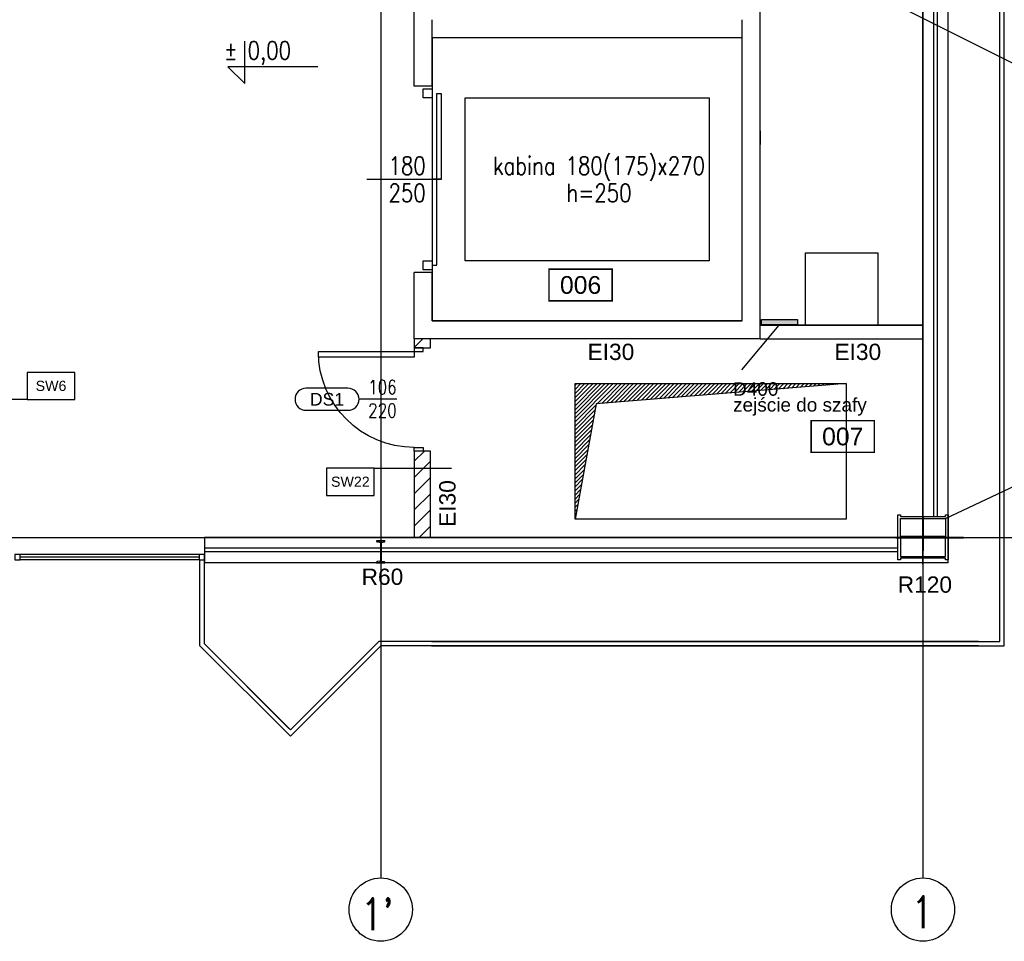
# Model space of a CAD drawing. Header units: centimetres. Extents: x -228435 to 111511, y -89367 to 428125.
# Tile 131 of 219: x 3465 to 14360, y 533 to 10725. Entities that reach past the tile are written whole.
import ezdxf
from ezdxf.enums import TextEntityAlignment as Align

# ---------------------------------------------------------------- set-up
doc = ezdxf.new("R2010")
doc.units = ezdxf.units.CM
doc.header["$LTSCALE"] = 50
doc.linetypes.add('DASHDOT2', pattern=[12.7, 6.35, -3.175, 0, -3.175])
doc.layers.get('0').update_dxf_attribs({"color": 8})
for name, color, linetype, lineweight in [('_SP KORYTA', 8, 'Continuous', 25), ('ARCH_WIDOK', 8, 'Continuous', 13), ('SYSTEMY AV', 8, 'Continuous', 13)]:
    doc.layers.add(name, color=color, linetype=linetype, lineweight=lineweight)
for name, color, linetype in [('ARCH_DZIAŁOWA_IST', 8, 'Continuous'), ('ARCH_GK', 8, 'Continuous'), ('ARCH_INFO_AREA_ETYKIETY_200', 8, 'Continuous'), ('ARCH_INFO_ETYK_DRZWI', 8, 'Continuous'), ('ARCH_INFO_ETYK_DRZWI_IST', 8, 'Continuous'), ('ARCH_INFO_KOTY_WYSOKOŚCIOWE_IST', 8, 'Continuous'), ('ARCH_INFO_ODPORNOŚĆ OGNIOWA', 8, 'Continuous'), ('ARCH_INFO_OPISY', 8, 'Continuous'), ('ARCH_INFO_OPISY_IST', 8, 'Continuous'), ('ARCH_INFO_OPISY_PRZEGRODY', 8, 'Continuous'), ('ARCH_INFO_OSIE_IST', 8, 'DASHDOT2'), ('ARCH_INFO_OSIE_OPISY_IST', 8, 'Continuous'), ('ARCH_MUROWANE', 8, 'Continuous'), ('ARCH_MUROWANE_IST', 8, 'Continuous'), ('ARCH_PRZEKROJOWE_IST', 8, 'Continuous'), ('ARCH_STAL_IST', 8, 'Continuous'), ('ARCH_STROP', 8, 'Continuous'), ('ARCH_WIDOK_IST', 8, 'Continuous'), ('ARCH_WYPOSAŻENIE_INNE', 8, 'Continuous'), ('ARCH_ŚLUSARKA_DRZWI', 8, 'Continuous'), ('ARCH_ŚLUSARKA_DRZWI_IST', 8, 'Continuous'), ('ARCH_ŚLUSARKA_OKNA_IST', 8, 'Continuous'), ('ARCH_ŻELBET_IST', 8, 'Continuous'), ('Osie rzutów$0$ARCH_INFO_OSIE_OPISY_IST', 8, 'Continuous')]:
    doc.layers.add(name, color=color, linetype=linetype)
doc.styles.add('Arial', font='ARIAL.TTF')
doc.styles.add('Romans', font='Romans.shx')
doc.styles.add('ROMANS-250-CM', font='romans.shx', dxfattribs={"width": 0.8, "height": 50})
doc.styles.add('ROMANS-50-CM', font='romans.shx', dxfattribs={"width": 0.8, "height": 10})
doc.dimstyles.new('ISO-25', dxfattribs={"dimtxt": 2.5, "dimasz": 2.5, "dimexe": 1.25, "dimexo": 0.625, "dimtad": 1, "dimtxsty": 'Standard', "dimcen": 2.5, "dimadec": 0, "dimazin": 0, "dimtfac": 1, "dimtmove": 0, "dimatfit": 3, "dimfxl": 0, "dimarcsym": 0})

# ---------------------------------------------------------------- blocks, each defined once
blk = doc.blocks.new('T-drzwi_lewe-200')
at = {"layer": 'ARCH_INFO_ETYK_DRZWI'}
blk.add_line((0, 0), (-60, 0), dxfattribs=at)
blk.add_lwpolyline([(-77.5, 17.5), (-143.7, 17.5, 1), (-143.7, -17.5), (-77.5, -17.5, 1)], format="xyb", close=True, dxfattribs=at)
at = {"layer": 'ARCH_INFO_ETYK_DRZWI', "style": 'Arial'}
blk.add_attdef('ADS_DRZWI:ODPORNOŚĆ_OGNIOWA', text='', height=20, rotation=90, dxfattribs=at).set_placement((56.4, 0.1), align=Align.BOTTOM_CENTER)
at = {"layer": 'ARCH_INFO_ETYK_DRZWI', "style": 'Romans', "width": 0.8}
for tag, p in [('ADS_DRZWI:SZEROKOŚĆ', (-23, 7.9)), ('ADS_DRZWI:WYSOKOŚĆ', (-23, -29))]:
    blk.add_attdef(tag, text='', height=22, dxfattribs=at).set_placement(p, align=Align.CENTER)
at = {"layer": 'ARCH_INFO_ETYK_DRZWI', "style": 'Arial'}
blk.add_attdef('ADS_DRZWI:SYMBOL', text='', height=20, dxfattribs=at).set_placement((-110.6, 0), align=Align.MIDDLE)
blk = doc.blocks.new('etykieta_numer')
at = {"color": 0, "linetype": 'ByBlock', "const_width": 2.44}
blk.add_lwpolyline([(-50, -50), (-50, 0), (50, 0), (50, -50)], close=True, dxfattribs=at)
at = {"color": 0, "linetype": 'ByBlock', "style": 'Arial'}
blk.add_attdef('AECAREA:NUMBER', text='', height=28, dxfattribs=at).set_placement((0, -25), align=Align.MIDDLE)
blk = doc.blocks.new('cahbir 0')
at = {"layer": '_SP KORYTA'}
blk.add_hatch(color=256, dxfattribs=at).paths.add_polyline_path([(-268.7, 361.1), (-228.7, 361.1), (-228.7, 355.1), (-268.7, 355.1)])
blk.add_line((-290.5, 305.2, -630), (-249.2, 354.7, -630), dxfattribs=at)
at = {"layer": '_SP KORYTA', "elevation": -630}
blk.add_lwpolyline([(-268.7, 361.1), (-228.7, 361.1), (-228.7, 355.1), (-268.7, 355.1)], close=True, dxfattribs=at)
at = {"layer": '_SP KORYTA', "style": 'Arial'}
for s, p in [('D400', (-300.1, 276.6, -630)), ('zejście do szafy', (-300.1, 259.1, -630))]:
    blk.add_text(s, height=15, dxfattribs=at).set_placement(p)
blk = doc.blocks.new('Osie rzutów')
at = {"layer": 'ARCH_INFO_OSIE_IST', "ltscale": 10}
for p, q in [((12860, 12510), (12860, 4623.3)), ((13460, 12510), (13460, 4623.3)), ((13460, 4970), (13460, 5030)), ((4436, 5000), (15156.5, 5000)), ((13490, 5000), (13430, 5000))]:
    blk.add_line(p, q, dxfattribs=at)
at = {"layer": 'ARCH_INFO_OSIE_OPISY_IST'}
for centre in [(12860, 4588.3), (13460, 4588.3)]:
    blk.add_circle(centre, 35, dxfattribs=at)
at = {"layer": 'ARCH_INFO_OSIE_OPISY_IST', "style": 'ROMANS-250-CM', "width": 0.8}
for s, p in [("1'", (12838, 4565.7)), ('1', (13447.2, 4567.9))]:
    blk.add_text(s, height=35, dxfattribs=at).set_placement(p)

msp = doc.modelspace()

# ---------------------------------------------------------------- hatches: boundary and pattern name
at = {"layer": 'ARCH_MUROWANE', "linetype": 'Continuous', "lineweight": -3}
h = msp.add_hatch(dxfattribs=at)
h.set_pattern_fill('ANSI31', color=256, scale=40, style=0)
h.set_pattern_definition([(45, (-121140, -45000), (-89.80256, 89.80256), [])])
h.paths.add_polyline_path([(7830, 5000), (8010, 5000), (8010, 5955), (7830, 5955)], flags=0)
h.paths.add_polyline_path([(7830, 7095), (8010, 7095), (8010, 7195), (7830, 7195)], flags=0)
at = {"layer": 'ARCH_WIDOK'}
h = msp.add_hatch(dxfattribs=at)
h.set_pattern_fill('ANSI31', color=256, scale=10, angle=-180, style=0)
h.set_pattern_definition([(45, (149357.393, -64428.482), (-22.45064, 22.45064), [])])
h.paths.add_polyline_path([(12610, 6700), (9843.26426, 6476.456), (9610, 5200), (9610, 6700)])

# ---------------------------------------------------------------- linework, layer by layer
at = {"layer": 'ARCH_DZIAŁOWA_IST', "ltscale": 5}
for p, q in [((11660, 7345, 630), (13460, 7345, 630)), ((11660, 7195, 630), (13460, 7195, 630))]:
    msp.add_line(p, q, dxfattribs=at)
at = {"layer": 'ARCH_GK', "linetype": 'Continuous', "lineweight": -3}
for p, q in [((11660, 9495, 630), (11660, 9345, 630)), ((13460, 9345, 630), (13460, 9495, 630))]:
    msp.add_line(p, q, dxfattribs=at)
at = {"layer": 'ARCH_INFO_KOTY_WYSOKOŚCIOWE_IST', "elevation": -5670}
msp.add_lwpolyline([(6765.02601, 10205.17007), (5767.84207, 10205.17007), (5955.34207, 10017.67007), (5955.34207, 10486.10375)], dxfattribs=at)
at = {"layer": 'ARCH_INFO_OPISY', "elevation": 630}
msp.add_lwpolyline([(11659.92867, 11147.5), (13460, 11147.5), (13460, 7345), (11659.92867, 7345)], close=True, dxfattribs=at)
at = {"layer": 'ARCH_INFO_OPISY_PRZEGRODY', "elevation": 630}
for points in [[(3549.27365, 6524.88307), (4074.27365, 6524.88307), (4074.27365, 6824.88307), (3549.27365, 6824.88307), (3549.27365, 6524.88307)], [(6861.50993, 5464.70473), (7386.50993, 5464.70473), (7386.50993, 5764.70473), (6861.50993, 5764.70473), (6861.50993, 5464.70473)]]:
    msp.add_lwpolyline(points, close=True, dxfattribs=at)
for points in [[(3549.27365, 6524.88307), (2822.56804, 6524.88307)], [(7386.50993, 5764.70473), (8243.57153, 5764.70473)]]:
    msp.add_lwpolyline(points, dxfattribs=at)
at = {"layer": 'ARCH_MUROWANE', "linetype": 'Continuous', "lineweight": -3}
for p, q in [((8010, 7195, 630), (7830, 7195, 630)), ((7830, 7195, 630), (7830, 7095, 630)), ((8010, 7095, 630), (8010, 7195, 630)), ((7830, 7095, 630), (8010, 7095, 630)), ((8010, 5955, 630), (7830, 5955, 630)), ((7830, 5955, 630), (7830, 5000, 630)), ((8010, 5000, 630), (8010, 5955, 630)), ((7830, 5000, 630), (8010, 5000, 630))]:
    msp.add_line(p, q, dxfattribs=at)
at = {"layer": 'ARCH_MUROWANE_IST', "ltscale": 4}
for p, q in [((13460, 5230, 630), (13460, 16770, 630)), ((13580, 5230, 630), (13580, 16770, 630)), ((13620, 5230, 630), (13620, 16770, 630)), ((13740, 4720, 630), (13740, 16750, 630)), ((13180, 5000, 630), (5510, 5000, 630)), ((5510, 5000, 630), (5510, 4720, 630)), ((13180, 4880, 630), (5510, 4880, 630)), ((13180, 4840, 630), (5510, 4840, 630)), ((13740, 4720, 630), (5510, 4720, 630))]:
    msp.add_line(p, q, dxfattribs=at)
at = {"layer": 'ARCH_PRZEKROJOWE_IST', "ltscale": 4}
for p, q in [((14310, 3850.0061, 630), (14310, 34435.5535, 630)), ((14360, 3800.00982, 630), (14360, 34435.5535, 630)), ((5510, 3820.71068, 630), (6444.81829, 2885.89239, 630)), ((5510, 3820.71068, 630), (6444.81829, 2885.89239, 630)), ((8024.4465, 3849.99454, 630), (14310, 3849.9871, 630)), ((5460, 3800, 630), (6460, 2800, 630)), ((5460, 3800, 630), (6460, 2800, 630)), ((8023.52524, 3800.00303, 630), (14360, 3799.99082, 630))]:
    msp.add_line(p, q, dxfattribs=at)
at = {"layer": 'ARCH_PRZEKROJOWE_IST', "ltscale": 4, "elevation": 630}
for points in [[(14085, 3800), (14360, 3800), (14360.02203, 35000), (15360.02203, 36000), (14360.02203, 37000), (13810.02203, 37000)], [(14074.64466, 3850), (14310.00002, 3850), (14310.02203, 35020.71068), (15289.31135, 36000), (14339.31135, 36950), (13810.02203, 36950)], [(14074.64466, 3800.00034), (7460, 3799.98414), (6460, 2799.98414), (5460, 3799.98414), (5460, 4750)], [(14074.64466, 3849.98527), (7439.28932, 3849.98414), (6460, 2870.69481), (5510, 3820.69481), (5510, 4750)]]:
    msp.add_lwpolyline(points, dxfattribs=at)
at = {"layer": 'ARCH_STAL_IST'}
for p, q in [((7505, 4960, 630), (7415, 4960, 630)), ((7415, 4960, 630), (7415, 4956.2, 630)), ((7415, 4960, 630), (7505, 4960, 630)), ((7451.8, 4944.23591, 630), (7422.5, 4948.7, 630)), ((7456.3, 4939.73591, 630), (7456.3, 4740.26409, 630)), ((7463.7, 4939.73591, 630), (7463.7, 4740.26409, 630)), ((7468.2, 4944.23591, 630), (7497.5, 4948.7, 630)), ((7505, 4956.2, 630), (7505, 4960, 630)), ((7505, 4960, 630), (7505, 4956.2, 630)), ((7456.3, 4840, 630), (7463.7, 4840, 630)), ((7415, 4720, 630), (7415, 4723.8, 630)), ((7505, 4720, 630), (7415, 4720, 630)), ((7415, 4720, 630), (7505, 4720, 630)), ((7451.8, 4735.76409, 630), (7422.5, 4731.3, 630)), ((7468.2, 4735.76409, 630), (7497.5, 4731.3, 630)), ((7505, 4723.8, 630), (7505, 4720, 630)), ((7505, 4720, 630), (7505, 4723.8, 630))]:
    msp.add_line(p, q, dxfattribs=at)
at = {"layer": 'ARCH_STAL_IST', "elevation": 630}
for points in [[(13180, 4750), (13180, 5250), (13210, 5250), (13210, 5230), (13710, 5230), (13710, 5250), (13740, 5250), (13740, 4750), (13710, 4750), (13710, 4770), (13210, 4770), (13210, 4750)], [(13710, 5010), (13210, 5010), (13210, 5210), (13710, 5210)], [(13210, 4790), (13710, 4790), (13710, 4990), (13210, 4990)]]:
    msp.add_lwpolyline(points, close=True, dxfattribs=at)
at = {"layer": 'ARCH_STAL_IST'}
for centre, radius, start, end in [((7422.5, 4956.2, 630), 7.5, 180, 270), ((7451.8, 4939.73591, 630), 4.5, 0, 90), ((7468.2, 4939.73591, 630), 4.5, 90, 180), ((7497.5, 4956.2, 630), 7.5, 270, 0), ((7497.5, 4956.2, 630), 7.5, 270, 0), ((7422.5, 4723.8, 630), 7.5, 90, 180), ((7451.8, 4740.26409, 630), 4.5, 270, 0), ((7468.2, 4740.26409, 630), 4.5, 180, 270), ((7497.5, 4723.8, 630), 7.5, 0, 90), ((7497.5, 4723.8, 630), 7.5, 0, 90)]:
    msp.add_arc(centre, radius, start, end, dxfattribs=at)
at = {"layer": 'ARCH_STROP', "ltscale": 2, "elevation": 630}
msp.add_lwpolyline([(9610, 6700), (12610, 6700), (12610, 5200), (9610, 5200)], close=True, dxfattribs=at)
msp.add_lwpolyline([(12610, 6700), (9843.26426, 6476.456), (9610, 5200)], dxfattribs=at)
at = {"layer": 'ARCH_WIDOK', "elevation": 630}
msp.add_lwpolyline([(12610, 6700), (9843.26426, 6476.456), (9610, 5200), (9610, 6700)], close=True, dxfattribs=at)
at = {"layer": 'ARCH_WIDOK_IST'}
msp.add_line((8030, 9960, 630), (8030, 7960, 630), dxfattribs=at)
at = {"layer": 'ARCH_WIDOK_IST', "elevation": 630}
for points in [[(8030, 7395), (11460, 7395), (11460, 10525), (8030, 10525)], [(11095, 8060), (8395, 8060), (8395, 9860), (11095, 9860)]]:
    msp.add_lwpolyline(points, close=True, dxfattribs=at)
at = {"layer": 'ARCH_WYPOSAŻENIE_INNE', "elevation": 630}
msp.add_lwpolyline([(12160, 7345), (12160, 8145), (12960, 8145), (12960, 7345)], close=True, dxfattribs=at)
at = {"layer": 'ARCH_ŚLUSARKA_DRZWI', "linetype": 'Continuous', "lineweight": -3, "elevation": 630}
for points in [[(7931, 7055), (7931, 7095), (7830, 7095), (7830, 7055)], [(7830, 7055), (7830, 6992), (6770, 6992), (6770, 7055)], [(7931, 5995), (7931, 5955), (7830, 5955), (7830, 5995)]]:
    msp.add_lwpolyline(points, close=True, dxfattribs=at)
at = {"layer": 'ARCH_ŚLUSARKA_DRZWI', "linetype": 'Continuous', "lineweight": -3, "extrusion": (0, 0, -1)}
msp.add_arc((-7830, 7055, -630), 1060, 270, 0, dxfattribs=at)
at = {"layer": 'ARCH_ŚLUSARKA_DRZWI_IST'}
msp.add_line((7307.03691, 8960, 630), (8132.65498, 8960, 630), dxfattribs=at)
at = {"layer": 'ARCH_ŚLUSARKA_DRZWI_IST', "elevation": 630}
for points in [[(8030, 9960), (8030, 9860), (7930, 9860), (7930, 9960)], [(8130, 9910), (8130, 8960), (8080, 8960), (8080, 9910)], [(8080, 8010), (8080, 8960), (8030, 8960), (8030, 8010)], [(8030, 8060), (8030, 7960), (7930, 7960), (7930, 8060)]]:
    msp.add_lwpolyline(points, close=True, dxfattribs=at)
at = {"layer": 'ARCH_ŚLUSARKA_OKNA_IST'}
for p, q in [((5450, 4810, 630), (3470, 4810, 630)), ((3470, 4785, 630), (5450, 4785, 630)), ((5450, 4750, 630), (3470, 4750, 630))]:
    msp.add_line(p, q, dxfattribs=at)
at = {"layer": 'ARCH_ŚLUSARKA_OKNA_IST', "elevation": 630}
for points in [[(3410, 4750), (3470, 4750), (3470, 4810), (3410, 4810)], [(5450, 4750), (5510, 4750), (5510, 4810), (5450, 4810)]]:
    msp.add_lwpolyline(points, close=True, dxfattribs=at)
at = {"layer": 'ARCH_ŻELBET_IST', "ltscale": 4}
for p, q in [((11660, 7195, 630), (11660, 14805, 630)), ((7830, 9990, 630), (7830, 12010, 630)), ((8030, 9990, 630), (8030, 10725, 630)), ((11460, 7395, 630), (11460, 10725, 630)), ((11460, 10525, 630), (8030, 10525, 630)), ((8030, 9990, 630), (7830, 9990, 630)), ((7830, 7195, 630), (7830, 7930, 630)), ((8030, 7930, 630), (7830, 7930, 630)), ((8030, 7395, 630), (8030, 7930, 630)), ((11460, 7395, 630), (8030, 7395, 630)), ((11660, 7195, 630), (7830, 7195, 630))]:
    msp.add_line(p, q, dxfattribs=at)
at = {"layer": 'SYSTEMY AV', "lineweight": 40, "elevation": 630}
for points in [[(13460, 5230), (13460, 4851.84412)], [(13160, 5000), (13909.62566, 5000)]]:
    msp.add_lwpolyline(points, dxfattribs=at)

# ---------------------------------------------------------------- block references
at = {"xscale": 10, "yscale": 10, "zscale": 10}
msp.add_blockref('cahbir 0', (14360, 3800.00982, 630), dxfattribs=at)
at = {"layer": 'ARCH_INFO_AREA_ETYKIETY_200', "linetype": 'Continuous', "lineweight": -3, "xscale": 7, "yscale": 7, "zscale": 10}
for p, values in [((9671.56167, 7966.54453, 630), {'AECAREA:NUMBER': '006'}), ((12572.20439, 6290.76219, 630), {'AECAREA:NUMBER': '007'})]:
    msp.add_blockref('etykieta_numer', p, dxfattribs=at).add_auto_attribs(values)
at = {"layer": 'ARCH_STROP', "linetype": 'Continuous', "lineweight": -3}
ref = msp.add_blockref('T-drzwi_lewe-200', (7639.76879, 6527.52945, 630), dxfattribs=dict(at, xscale=7, yscale=7, zscale=7))
ref.add_attrib('ADS_DRZWI:SYMBOL', 'DS1', dxfattribs={"layer": 'ARCH_INFO_ETYK_DRZWI', "height": 140, "style": 'Arial'}).set_placement((6865.64989, 6527.52945, 630), align=Align.MIDDLE)
ref.add_attrib('ADS_DRZWI:SZEROKOŚĆ', '106', dxfattribs={"layer": 'ARCH_INFO_ETYK_DRZWI', "height": 154, "style": 'Romans', "width": 0.8}).set_placement((7478.76879, 6582.90147, 630), align=Align.CENTER)
ref.add_attrib('ADS_DRZWI:WYSOKOŚĆ', '220', dxfattribs={"layer": 'ARCH_INFO_ETYK_DRZWI', "height": 154, "style": 'Romans', "width": 0.8}).set_placement((7478.76879, 6324.52945, 630), align=Align.CENTER)
at = {"layer": 'Osie rzutów$0$ARCH_INFO_OSIE_OPISY_IST', "xscale": 10, "yscale": 10, "zscale": 10}
msp.add_blockref('Osie rzutów', (-121140, -45000, 630), dxfattribs=at)

# ---------------------------------------------------------------- texts
at = {"layer": 'ARCH_INFO_ETYK_DRZWI_IST', "insert": (7752.23087, 8960, 630), "char_height": 200, "width": 100, "attachment_point": 5, "line_spacing_factor": 0.9, "style": 'ROMANS-50-CM'}
msp.add_mtext('180\\P250', dxfattribs=at)
at = {"layer": 'ARCH_INFO_KOTY_WYSOKOŚCIOWE_IST', "insert": (5726.1321, 10354.79879, -5670), "char_height": 200, "width": 976.1892646, "attachment_point": 4, "line_spacing_factor": 0.9, "style": 'ROMANS-50-CM'}
msp.add_mtext('%%P 0,00', dxfattribs=at)
at = {"layer": 'ARCH_INFO_ODPORNOŚĆ OGNIOWA', "char_height": 180, "width": 3036.6124481, "attachment_point": 5, "style": 'Arial'}
for s, insert in [('\\PEI30', (10006.98395, 7200.34613, 630)), ('\\PEI30', (12739.02463, 7200.34613, 630)), ('\\PR60', (7478.56886, 4713.04331, 630)), ('\\PR120', (13480.8734, 4626.67449, 630))]:
    msp.add_mtext(s, dxfattribs=dict(at, insert=insert))
at = {"layer": 'ARCH_INFO_ODPORNOŚĆ OGNIOWA', "insert": (8048.70342, 5374.05551, 630), "char_height": 180, "width": 3036.6124481, "attachment_point": 5, "rotation": 90, "style": 'Arial'}
msp.add_mtext('\\PEI30', dxfattribs=at)
at = {"layer": 'ARCH_INFO_OPISY_IST', "insert": (9875.4996, 8960, 630), "char_height": 200, "width": 3018.5061308, "attachment_point": 5, "line_spacing_factor": 0.9, "style": 'ROMANS-50-CM'}
msp.add_mtext('kabina 180(175)x270\\Ph=250', dxfattribs=at)
at = {"layer": 'ARCH_INFO_OPISY_PRZEGRODY', "char_height": 112.5, "width": 525, "attachment_point": 5, "style": 'Arial'}
for s, insert in [('SW6', (3811.77365, 6674.88307, 630)), ('SW22', (7124.00993, 5614.70473, 630))]:
    msp.add_mtext(s, dxfattribs=dict(at, insert=insert))

# ---------------------------------------------------------------- leaders
at = {"layer": 'ARCH_INFO_OPISY'}
for points in [[(12652.64703, 11147.5, 6930), (14777.11534, 10079.92089, 6930), (16742.93939, 10079.92089, 6930)], [(13710, 5210, 630), (14643.4945, 5649.2986, 630), (15755.14373, 5649.2986, 630)]]:
    msp.add_leader(points, dimstyle='ISO-25', override={"dimscale": 5, "dimasz": 2, "dimtad": 0, "dimldrblk": 'Dot'}, dxfattribs=at)

doc.saveas('drawing.dxf')
